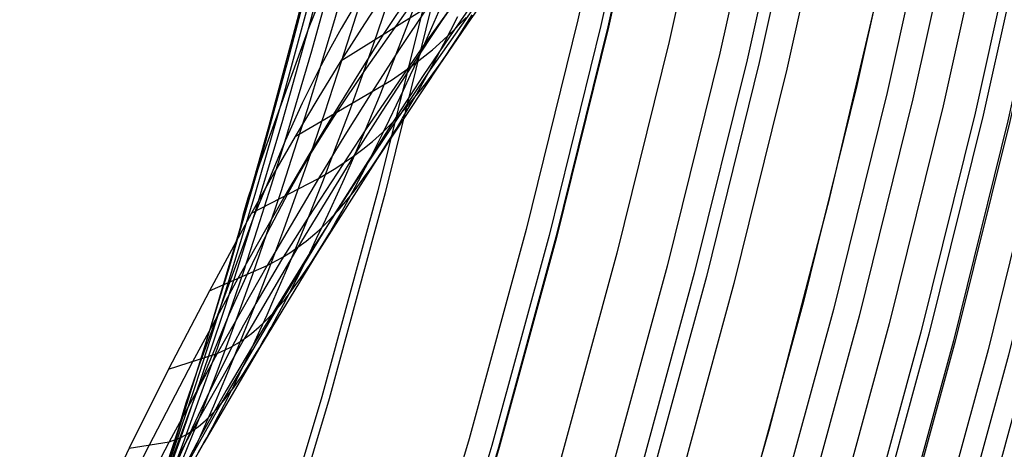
# Model space of a CAD drawing. Header units: millimetres. Extents: x -14 to 488, y -50 to 50.
# Tile 245 of 256: x 481.01 to 484.27, y -8.22 to -6.8. Entities that reach past the tile are written whole.
import ezdxf

# ---------------------------------------------------------------- set-up
doc = ezdxf.new("R2010")
doc.units = ezdxf.units.MM
doc.header["$MEASUREMENT"] = 0
doc.layers.add('Default', color=7, linetype='Continuous')

msp = doc.modelspace()

# ---------------------------------------------------------------- linework, layer by layer
at = {"layer": 'Default'}
for points in [[(481.5503, -13.3327), (481.885, -12.6152), (482.2011, -11.8892), (482.4984, -11.1554), (482.7766, -10.4141), (483.0357, -9.6659), (483.2752, -8.9113), (483.4953, -8.1507), (483.6956, -7.3846), (483.8762, -6.6137), (484.0368, -5.8383), (484.1774, -5.0591), (484.2979, -4.2765), (484.3981, -3.4911), (484.4766, -2.7198), (484.5354, -1.9468), (484.5748, -1.1725), (484.5946, -0.3975), (484.5949, 0.3778)], [(481.5503, -13.3327), (481.885, -12.6152), (482.2011, -11.8892), (482.4984, -11.1554), (482.7766, -10.4141), (483.0357, -9.6659), (483.2752, -8.9113), (483.4953, -8.1507), (483.6956, -7.3846), (483.8762, -6.6137), (484.0368, -5.8383), (484.1774, -5.0591), (484.2979, -4.2765), (484.3981, -3.4911), (484.4766, -2.7198), (484.5354, -1.9468), (484.5748, -1.1725), (484.5946, -0.3975), (484.5949, 0.3778)], [(483.1396, 0), (483.1324, -0.6489), (483.1105, -1.3034), (483.0736, -1.9629), (483.0213, -2.6271), (482.9533, -3.2954), (482.8692, -3.9673), (482.7687, -4.6424), (482.6515, -5.32), (482.5174, -5.9997), (482.3661, -6.6808), (482.1973, -7.3627), (482.011, -8.0448), (481.8069, -8.7264), (481.5849, -9.4069), (481.3449, -10.0857), (481.0868, -10.762), (480.8106, -11.4351), (480.5163, -12.1043), (480.2038, -12.769), (479.8734, -13.4284)], [(483.1648, 0), (483.1576, -0.6495), (483.1357, -1.3045), (483.0988, -1.9646), (483.0465, -2.6293), (482.9784, -3.2982), (482.8942, -3.9707), (482.7936, -4.6464), (482.6763, -5.3246), (482.5421, -6.0049), (482.3906, -6.6866), (482.2218, -7.369), (482.0353, -8.0517), (481.831, -8.7339), (481.6088, -9.4151), (481.3686, -10.0944), (481.1103, -10.7712), (480.8338, -11.4449), (480.5392, -12.1148), (480.2265, -12.78), (479.8958, -13.4399)], [(483.6475, 0), (483.6402, -0.6602), (483.6179, -1.326), (483.5804, -1.997), (483.5272, -2.6727), (483.458, -3.3526), (483.3724, -4.0362), (483.2701, -4.723), (483.1509, -5.4125), (483.0145, -6.1039), (482.8605, -6.7968), (482.6889, -7.4906), (482.4993, -8.1845), (482.2917, -8.878), (482.0658, -9.5704), (481.8216, -10.2609), (481.5591, -10.9489), (481.2781, -11.6337), (480.9786, -12.3146), (480.6607, -12.9908)], [(483.7257, 0), (483.7183, -0.6619), (483.696, -1.3295), (483.6584, -2.0023), (483.605, -2.6797), (483.5356, -3.3614), (483.4498, -4.0468), (483.3473, -4.7354), (483.2278, -5.4267), (483.091, -6.12), (482.9366, -6.8147), (482.7645, -7.5103), (482.5745, -8.206), (482.3663, -8.9013), (482.1398, -9.5955), (481.895, -10.2879), (481.6317, -10.9777), (481.35, -11.6643), (481.0498, -12.3469), (480.7311, -13.0249)], [(483.7488, 0), (483.7414, -0.6625), (483.7191, -1.3305), (483.6814, -2.0038), (483.628, -2.6818), (483.5586, -3.364), (483.4727, -4.05), (483.3701, -4.7391), (483.2505, -5.4309), (483.1136, -6.1247), (482.9591, -6.82), (482.7869, -7.5161), (482.5967, -8.2124), (482.3883, -8.9082), (482.1617, -9.6029), (481.9167, -10.2958), (481.6532, -10.9862), (481.3712, -11.6733), (481.0708, -12.3565), (480.7518, -13.035)], [(483.7515, 0), (483.7441, -0.6625), (483.7218, -1.3307), (483.6841, -2.004), (483.6307, -2.682), (483.5613, -3.3643), (483.4754, -4.0503), (483.3728, -4.7395), (483.2532, -5.4314), (483.1162, -6.1253), (482.9618, -6.8206), (482.7895, -7.5168), (482.5993, -8.2131), (482.3909, -8.909), (482.1643, -9.6038), (481.9192, -10.2968), (481.6557, -10.9872), (481.3738, -11.6744), (481.0733, -12.3576), (480.7543, -13.0362)], [(483.9579, 0), (483.9505, -0.6671), (483.928, -1.3399), (483.8901, -2.0179), (483.8363, -2.7006), (483.7664, -3.3876), (483.6799, -4.0784), (483.5766, -4.7723), (483.4561, -5.4689), (483.3183, -6.1676), (483.1627, -6.8678), (482.9893, -7.5688), (482.7977, -8.2699), (482.5879, -8.9707), (482.3597, -9.6702), (482.113, -10.368), (481.8477, -11.0632), (481.5637, -11.7551), (481.2611, -12.4431), (480.94, -13.1264)], [(484.1306, 0), (484.1231, -0.6709), (484.1005, -1.3476), (484.0624, -2.0294), (484.0083, -2.7161), (483.938, -3.4071), (483.851, -4.1018), (483.7471, -4.7997), (483.626, -5.5004), (483.4873, -6.2031), (483.3308, -6.9072), (483.1564, -7.6123), (482.9638, -8.3175), (482.7528, -9.0222), (482.5232, -9.7258), (482.2751, -10.4275), (482.0082, -11.1267), (481.7227, -11.8227), (481.4183, -12.5146), (481.0953, -13.2018)], [(484.2233, 0), (484.2158, -0.673), (484.1931, -1.3517), (484.1549, -2.0357), (484.1006, -2.7244), (484.0301, -3.4175), (483.9428, -4.1144), (483.8386, -4.8145), (483.7171, -5.5172), (483.578, -6.2221), (483.4211, -6.9284), (483.2461, -7.6356), (483.0529, -8.343), (482.8412, -9.0499), (482.611, -9.7556), (482.3621, -10.4595), (482.0944, -11.1609), (481.808, -11.8589), (481.5027, -12.553), (481.1787, -13.2423)], [(484.2648, 0), (484.2573, -0.6739), (484.2346, -1.3536), (484.1963, -2.0385), (484.142, -2.7282), (484.0713, -3.4222), (483.984, -4.12), (483.8796, -4.8211), (483.7579, -5.5248), (483.6186, -6.2306), (483.4615, -6.9379), (483.2863, -7.646), (483.0928, -8.3544), (482.8809, -9.0623), (482.6503, -9.769), (482.4011, -10.4738), (482.133, -11.1761), (481.8462, -11.8752), (481.5405, -12.5702), (481.2161, -13.2604)], [(484.3591, 0), (484.3516, -0.676), (484.3289, -1.3578), (484.2904, -2.0448), (484.2359, -2.7366), (484.1651, -3.4328), (484.0774, -4.1328), (483.9727, -4.836), (483.8507, -5.5419), (483.711, -6.25), (483.5533, -6.9595), (483.3776, -7.6698), (483.1835, -8.3803), (482.9709, -9.0904), (482.7396, -9.7993), (482.4896, -10.5064), (482.2207, -11.2109), (481.933, -11.912), (481.6264, -12.6092), (481.3009, -13.3016)], [(484.597, 0), (484.5894, -0.6813), (484.5665, -1.3684), (484.5278, -2.0608), (484.4728, -2.758), (484.4014, -3.4596), (484.3131, -4.1651), (484.2076, -4.8738), (484.0846, -5.5852), (483.9438, -6.2988), (483.7849, -7.0138), (483.6078, -7.7297), (483.4122, -8.4458), (483.1979, -9.1614), (482.9648, -9.8759), (482.7129, -10.5884), (482.4419, -11.2984), (482.1519, -12.0051), (481.8429, -12.7077), (481.5149, -13.4055)], [(484.6999, 0), (484.6923, -0.6836), (484.6693, -1.3729), (484.6304, -2.0677), (484.5753, -2.7673), (484.5037, -3.4712), (484.4151, -4.179), (484.3092, -4.8901), (484.1858, -5.604), (484.0445, -6.3199), (483.8851, -7.0373), (483.7074, -7.7556), (483.5111, -8.4741), (483.2961, -9.1921), (483.0623, -9.909), (482.8095, -10.6239), (482.5376, -11.3363), (482.2466, -12.0453), (481.9366, -12.7503), (481.6075, -13.4504)], [(484.788, 0), (484.7804, -0.6855), (484.7573, -1.3769), (484.7183, -2.0736), (484.6631, -2.7752), (484.5912, -3.4812), (484.5023, -4.191), (484.3962, -4.9041), (484.2724, -5.62), (484.1307, -6.338), (483.9709, -7.0575), (483.7926, -7.7778), (483.5958, -8.4984), (483.3802, -9.2184), (483.1457, -9.9373), (482.8921, -10.6543), (482.6195, -11.3687), (482.3277, -12.0798), (482.0168, -12.7868), (481.6867, -13.4889)], [(484.8912, 0), (484.8836, -0.6878), (484.8604, -1.3815), (484.8213, -2.0805), (484.7659, -2.7845), (484.6937, -3.4928), (484.6046, -4.205), (484.4981, -4.9205), (484.3739, -5.6388), (484.2317, -6.3591), (484.0713, -7.081), (483.8925, -7.8038), (483.695, -8.5267), (483.4787, -9.2492), (483.2434, -9.9705), (482.989, -10.6899), (482.7154, -11.4067), (482.4227, -12.1202), (482.1107, -12.8295), (481.7796, -13.534)], [(484.9996, 0), (484.992, -0.6902), (484.9687, -1.3863), (484.9295, -2.0878), (484.8738, -2.7942), (484.8015, -3.505), (484.712, -4.2197), (484.6051, -4.9377), (484.4805, -5.6585), (484.3378, -6.3814), (484.1769, -7.1058), (483.9974, -7.8311), (483.7992, -8.5566), (483.5822, -9.2816), (483.346, -10.0054), (483.0908, -10.7273), (482.8162, -11.4466), (482.5225, -12.1626), (482.2094, -12.8744), (481.8771, -13.5813)], [(485.0271, 0), (485.0195, -0.6908), (484.9962, -1.3875), (484.9569, -2.0896), (484.9012, -2.7967), (484.8288, -3.5081), (484.7393, -4.2234), (484.6323, -4.9421), (484.5075, -5.6635), (484.3648, -6.387), (484.2037, -7.1121), (484.0241, -7.838), (483.8257, -8.5642), (483.6084, -9.2898), (483.3721, -10.0143), (483.1166, -10.7368), (482.8418, -11.4568), (482.5478, -12.1733), (482.2345, -12.8858), (481.9018, -13.5933)], [(485.111, 0), (485.1033, -0.6927), (485.0799, -1.3913), (485.0406, -2.0953), (484.9847, -2.8042), (484.9121, -3.5176), (484.8223, -4.2348), (484.715, -4.9554), (484.59, -5.6788), (484.4468, -6.4042), (484.2853, -7.1313), (484.1052, -7.8591), (483.9063, -8.5872), (483.6884, -9.3148), (483.4515, -10.0412), (483.1953, -10.7657), (482.9198, -11.4876), (482.6249, -12.2061), (482.3108, -12.9205), (481.9773, -13.63)], [(485.1175, 0), (485.1098, -0.6928), (485.0865, -1.3916), (485.0471, -2.0957), (484.9913, -2.8048), (484.9186, -3.5183), (484.8288, -4.2357), (484.7215, -4.9565), (484.5964, -5.6799), (484.4532, -6.4056), (484.2917, -7.1328), (484.1115, -7.8608), (483.9126, -8.589), (483.6947, -9.3168), (483.4577, -10.0433), (483.2014, -10.768), (482.9259, -11.49), (482.631, -12.2087), (482.3167, -12.9232), (481.9831, -13.6328)], [(485.2296, 0), (485.2219, -0.6953), (485.1984, -1.3966), (485.1589, -2.1032), (485.1029, -2.8149), (485.03, -3.5309), (484.9398, -4.2509), (484.8321, -4.9742), (484.7066, -5.7003), (484.5629, -6.4286), (484.4008, -7.1584), (484.22, -7.889), (484.0203, -8.6199), (483.8016, -9.3502), (483.5638, -10.0794), (483.3066, -10.8067), (483.0301, -11.5313), (482.7341, -12.2525), (482.4187, -12.9696)], [(485.2993, 0), (485.2915, -0.6969), (485.268, -1.3997), (485.2284, -2.1079), (485.1722, -2.8211), (485.0992, -3.5388), (485.0089, -4.2604), (484.9009, -4.9853), (484.7751, -5.713), (484.6311, -6.4429), (484.4686, -7.1743), (484.2874, -7.9066), (484.0873, -8.639), (483.8681, -9.371), (483.6297, -10.1018), (483.372, -10.8307), (483.0948, -11.5569), (482.7982, -12.2797), (482.4821, -12.9984)], [(485.3675, 0), (485.3598, -0.6984), (485.3362, -1.4027), (485.2965, -2.1125), (485.2402, -2.8273), (485.167, -3.5465), (485.0765, -4.2696), (484.9683, -4.9961), (484.8422, -5.7254), (484.6979, -6.4569), (484.535, -7.1899), (484.3535, -7.9237), (484.1529, -8.6578), (483.9333, -9.3914), (483.6944, -10.1238), (483.4361, -10.8542), (483.1583, -11.582), (482.861, -12.3064), (482.5443, -13.0267)]]:
    msp.add_lwpolyline(points, dxfattribs=at)
at = {"layer": 'Default', "extrusion": (-0.018627, 0.005657, 0.999811)}
msp.add_lwpolyline([(-132.8856, 466.0886), (-132.8856, 468.1257)], dxfattribs=at)
at = {"layer": 'Default'}
for points in [[(481.4696, -8.3613, 254.438), (481.5247, -8.1927, 254.3616), (481.6323, -7.8505, 254.2176), (481.7361, -7.5028, 254.0843), (481.8357, -7.1509, 253.9607), (481.931, -6.7949, 253.8462), (482.0219, -6.4351, 253.7399), (482.1082, -6.0718, 253.6415), (482.1898, -5.7053, 253.5506), (482.2665, -5.3361, 253.4667), (482.3383, -4.9646, 253.3898), (482.4049, -4.5909, 253.3195), (482.4665, -4.2149, 253.2555), (482.523, -3.8371, 253.1978), (482.5742, -3.4576, 253.1462), (482.6202, -3.0768, 253.1005), (482.6608, -2.695, 253.0606), (482.696, -2.3121, 253.0263), (482.7259, -1.9281, 252.9976), (482.7503, -1.5434, 252.9742), (482.7694, -1.158, 252.9563), (482.783, -0.7723, 252.9435), (482.7911, -0.3862, 252.936), (482.7938, 0, 252.9335)], [(481.4982, -8.2665, 254.7545), (481.5514, -8.1051, 254.6781), (481.6037, -7.9419, 254.6047), (481.7059, -7.6107, 254.4662), (481.8044, -7.2743, 254.338), (481.8987, -6.9335, 254.2194), (481.9888, -6.5888, 254.1094), (482.0746, -6.2403, 254.0074), (482.156, -5.8884, 253.9131), (482.2328, -5.5334, 253.8259), (482.3049, -5.1757, 253.7456), (482.3721, -4.8157, 253.672), (482.4345, -4.4536, 253.6048), (482.4918, -4.0893, 253.5438), (482.5441, -3.723, 253.4888), (482.5913, -3.3551, 253.4398), (482.6333, -2.9858, 253.3965), (482.67, -2.6155, 253.3588), (482.7013, -2.244, 253.3267), (482.7273, -1.8715, 253.2999), (482.7478, -1.4981, 253.2784), (482.7628, -1.1241, 253.2621), (482.7722, -0.7497, 253.251), (482.7775, 0, 253.2445)], [(481.4887, -8.3134, 255.1513), (481.5409, -8.1612, 255.0714), (481.5924, -8.0071, 254.9948), (481.6431, -7.8512, 254.9214), (481.6931, -7.6935, 254.8509), (481.7906, -7.3735, 254.7179), (481.8842, -7.0482, 254.5948), (481.9738, -6.7186, 254.4808), (482.0591, -6.3852, 254.3753), (482.1402, -6.048, 254.2776), (482.2169, -5.7074, 254.1871), (482.2891, -5.3637, 254.1036), (482.3567, -5.0174, 254.0268), (482.4196, -4.6688, 253.9565), (482.4776, -4.3181, 253.8923), (482.5306, -3.9651, 253.8341), (482.5786, -3.6103, 253.7818)], [(481.5324, -8.2496, 255.9085), (481.557, -8.1837, 255.8645), (481.6062, -8.0496, 255.7799), (481.6551, -7.9126, 255.6994), (481.7034, -7.7732, 255.6226), (481.7511, -7.6318, 255.5491), (481.7981, -7.4885, 255.4787), (481.8443, -7.3434, 255.4112), (481.8898, -7.1967, 255.3463), (481.9781, -6.8988, 255.224), (482.0627, -6.5957, 255.1108), (482.1433, -6.2885, 255.0062), (482.2198, -5.9774, 254.9093), (482.2921, -5.6627, 254.8197), (482.3602, -5.3447, 254.7369), (482.424, -5.0238, 254.6606), (482.4835, -4.7003, 254.5904), (482.5385, -4.3745, 254.5263), (482.5888, -4.0466, 254.4679), (482.6342, -3.7166, 254.4152)], [(481.4902, -8.3299, 255.5508), (481.5412, -8.1877, 255.4667), (481.5916, -8.043, 255.3865), (481.6415, -7.8962, 255.3098), (481.6907, -7.7476, 255.2364), (481.7391, -7.5971, 255.1659), (481.7867, -7.4449, 255.0982), (481.8794, -7.1359, 254.9706), (481.9683, -6.8217, 254.8525), (482.0532, -6.5034, 254.7432), (482.1339, -6.1811, 254.6421), (482.2104, -5.8552, 254.5484), (482.2826, -5.5259, 254.4619), (482.3505, -5.1936, 254.382), (482.4138, -4.8587, 254.3085), (482.4725, -4.5216, 254.2413), (482.5264, -4.1822, 254.1801), (482.5754, -3.8408, 254.1246)], [(484.5374, -4.4398, 258.3854), (484.4049, -4.5604, 258.3667), (484.2733, -4.685, 258.3435), (484.1428, -4.8132, 258.3161), (484.0135, -4.9445, 258.2844), (483.8854, -5.0787, 258.249), (483.7585, -5.2154, 258.2099), (483.6331, -5.3542, 258.1674), (483.509, -5.4949, 258.1217), (483.3862, -5.6371, 258.0729), (483.2647, -5.7808, 258.021), (483.1447, -5.926, 257.966), (483.0266, -6.0722, 257.9074), (482.9109, -6.2191, 257.8446), (482.7978, -6.3666, 257.7775), (482.6872, -6.5149, 257.7064), (482.5791, -6.6638, 257.6317), (482.3695, -6.9634, 257.4737), (482.1669, -7.2648, 257.3075), (481.9716, -7.5678, 257.134), (481.7845, -7.8719, 256.9536), (481.6941, -8.0246, 256.8609), (481.6077, -8.1777, 256.7659), (481.5273, -8.331, 256.6682)], [(484.3535, -4.5622, 258.1037), (484.2227, -4.6863, 258.0648), (484.0931, -4.813, 258.0224), (483.9647, -4.9421, 257.9767), (483.8376, -5.0732, 257.9277), (483.7118, -5.2059, 257.8757), (483.4639, -5.4757, 257.763), (483.3419, -5.6127, 257.702), (483.222, -5.7506, 257.6373), (483.1045, -5.8891, 257.5682), (482.9897, -6.0283, 257.4946), (482.8777, -6.1681, 257.4166), (482.7683, -6.3086, 257.3347), (482.5567, -6.591, 257.1619), (482.3524, -6.8753, 256.9805), (482.1558, -7.1609, 256.7913), (481.9683, -7.4476, 256.5947), (481.8779, -7.5915, 256.4937), (481.7921, -7.7358, 256.39), (481.7517, -7.808, 256.337), (481.7131, -7.8803, 256.2832), (481.6402, -8.025, 256.1742), (481.572, -8.1697, 256.0642), (481.5077, -8.3146, 255.9537)], [(484.3139, -4.6532, 258.5832), (484.1839, -4.7768, 258.576), (484.0547, -4.9048, 258.564), (483.9267, -5.0366, 258.5474), (483.8, -5.1717, 258.5264), (483.6745, -5.3099, 258.5012), (483.5504, -5.4508, 258.4722), (483.4278, -5.594, 258.4395), (483.3066, -5.7391, 258.4035), (483.1868, -5.8859, 258.3641), (483.0685, -6.0343, 258.3217), (482.9516, -6.1843, 258.2761), (482.8365, -6.3354, 258.2269), (482.7238, -6.4872, 258.1738), (482.6135, -6.6398, 258.1167), (482.5055, -6.793, 258.0558), (482.3999, -6.947, 257.9916), (482.1947, -7.2569, 257.8551), (481.9963, -7.5687, 257.7109), (481.8045, -7.8822, 257.5598), (481.6204, -8.1969, 257.4024), (481.5311, -8.3549, 257.3215)], [(484.0839, -4.8542, 258.7864), (484.021, -4.9143, 258.7905), (483.9583, -4.9757, 258.7933), (483.8957, -5.0382, 258.7948), (483.8335, -5.1018, 258.7951), (483.7101, -5.232, 258.792), (483.5879, -5.3658, 258.7842), (483.4672, -5.5029, 258.772), (483.3478, -5.6428, 258.7557), (483.2301, -5.7852, 258.7356), (483.1138, -5.9296, 258.7118), (482.9991, -6.0758, 258.6846), (482.8859, -6.2238, 258.6542), (482.7741, -6.3734, 258.6205), (482.6641, -6.5242, 258.5835), (482.5564, -6.6758, 258.5427), (482.4509, -6.8281, 258.4982), (482.3476, -6.9812, 258.4502), (482.2464, -7.1351, 258.3992), (482.0498, -7.4449, 258.2896), (481.8595, -7.7568, 258.1726), (481.6754, -8.0705, 258.0492), (481.4983, -8.3854, 257.9201)], [(483.8491, -5.0468, 258.9921), (483.7892, -5.1037, 259.0037), (483.7296, -5.162, 259.014), (483.6702, -5.2215, 259.0229), (483.6111, -5.2822, 259.0305), (483.5524, -5.3439, 259.0367), (483.494, -5.4066, 259.0417), (483.3782, -5.5349, 259.048), (483.264, -5.6667, 259.0496), (483.1512, -5.8014, 259.0468), (483.0401, -5.9388, 259.0399), (482.9306, -6.0784, 259.0293), (482.8227, -6.2199, 259.0151), (482.7163, -6.3632, 258.9975), (482.6115, -6.5083, 258.9767), (482.5084, -6.6546, 258.9525), (482.4074, -6.8018, 258.9249), (482.3086, -6.9498, 258.8938), (482.2117, -7.0986, 258.8596), (482.1168, -7.2483, 258.8225), (481.9323, -7.5496, 258.7415), (481.7537, -7.8533, 258.6534), (481.5809, -8.1588, 258.5594), (481.4143, -8.4657, 258.4602)], [(482.2327, -6.6873, 260.0094), (482.1527, -6.8092, 260.0274), (482.0745, -6.9327, 260.0424), (481.9981, -7.0572, 260.0546), (481.9234, -7.1826, 260.0642), (481.8501, -7.309, 260.0716), (481.7782, -7.4364, 260.0769), (481.6384, -7.6936, 260.0822), (481.5034, -7.9535, 260.0816), (481.3727, -8.2156, 260.0764), (481.1228, -8.7452, 260.0568)], [(481.5449, -8.2652, 256.3595), (481.5686, -8.2068, 256.3111), (481.5924, -8.1473, 256.2642), (481.6163, -8.0866, 256.2186), (481.6402, -8.025, 256.1742), (481.6641, -7.9624, 256.131), (481.6879, -7.899, 256.089), (481.7354, -7.77, 256.008), (481.7824, -7.6382, 255.931), (481.829, -7.5041, 255.8575), (481.8749, -7.368, 255.7872), (481.9201, -7.2301, 255.7198), (481.9645, -7.0904, 255.6551), (482.0081, -6.9492, 255.593), (482.0509, -6.8064, 255.5333), (482.0928, -6.6622, 255.4759)], [(482.3042, -6.7102, 259.6852), (482.2174, -6.8421, 259.687), (482.1325, -6.975, 259.6857), (482.0495, -7.1088, 259.6816), (481.9681, -7.2435, 259.6749), (481.8883, -7.3791, 259.6659), (481.733, -7.6526, 259.642), (481.5829, -7.9287, 259.6119), (481.4376, -8.2069, 259.5767), (481.2971, -8.4865, 259.5375)], [(481.3727, -8.2156, 260.0764), (481.5052, -8.194, 259.07), (481.5415, -8.1808, 258.8151), (481.5607, -8.1711, 258.6873), (481.5809, -8.1588, 258.5594), (481.6021, -8.1434, 258.4314), (481.6248, -8.1241, 258.3035), (481.6367, -8.1128, 258.2397), (481.6491, -8.1001, 258.176), (481.662, -8.086, 258.1125), (481.6754, -8.0705, 258.0492), (481.6894, -8.0533, 257.9861), (481.704, -8.0345, 257.9234), (481.7191, -8.014, 257.8611), (481.7349, -7.9916, 257.7993), (481.7514, -7.9673, 257.7382), (481.7684, -7.941, 257.6779), (481.7861, -7.9127, 257.6184), (481.7952, -7.8977, 257.589), (481.8045, -7.8822, 257.5598), (481.814, -7.8662, 257.531), (481.8236, -7.8496, 257.5024), (481.8333, -7.8325, 257.474), (481.8433, -7.8149, 257.446), (481.8635, -7.7782, 257.3908), (481.8843, -7.7395, 257.3368), (481.9056, -7.6991, 257.2841), (481.9272, -7.6569, 257.2327), (481.9492, -7.6131, 257.1826), (481.9716, -7.5678, 257.134), (481.9941, -7.5211, 257.0867), (482.0169, -7.473, 257.0408), (482.0399, -7.4237, 256.9963), (482.063, -7.3732, 256.953), (482.0861, -7.3215, 256.9109), (482.1094, -7.2689, 256.87), (482.1326, -7.2153, 256.8302), (482.1558, -7.1609, 256.7913), (482.202, -7.0498, 256.7166), (482.2478, -6.936, 256.6454), (482.2931, -6.8197, 256.5775), (482.3378, -6.7014, 256.5126)], [(482.3378, -6.7014, 256.5126), (482.1508, -6.9677, 256.3043), (482.0609, -7.1014, 256.1972), (482.0177, -7.1684, 256.1426), (481.9762, -7.2354, 256.0872), (481.9368, -7.3025, 256.0308), (481.8992, -7.3697, 255.9736), (481.829, -7.5041, 255.8575), (481.7641, -7.6386, 255.7404), (481.7034, -7.7732, 255.6226), (481.5916, -8.043, 255.3865), (481.3899, -8.5836, 254.9174)], [(481.5856, -8.2266, 256.8197), (481.6077, -8.1777, 256.7659), (481.6301, -8.1271, 256.7138), (481.6528, -8.075, 256.6633), (481.6757, -8.0215, 256.6143), (481.6988, -7.9667, 256.5668), (481.722, -7.9105, 256.5207), (481.7453, -7.8533, 256.4759), (481.7687, -7.795, 256.4324), (481.7921, -7.7358, 256.39), (481.8387, -7.6148, 256.3086), (481.885, -7.4909, 256.2312), (481.9309, -7.3643, 256.1575), (481.9762, -7.2354, 256.0872), (482.0209, -7.1047, 256.0198), (482.0649, -6.9721, 255.9553), (482.108, -6.8379, 255.8933), (482.1504, -6.7021, 255.8338)], [(481.6027, -8.2279, 257.4643), (481.6114, -8.2127, 257.4332), (481.6204, -8.1969, 257.4024), (481.6296, -8.1805, 257.3719), (481.6389, -8.1635, 257.3417), (481.6484, -8.1459, 257.3118), (481.6581, -8.1278, 257.2822), (481.6679, -8.1091, 257.253), (481.6779, -8.09, 257.224), (481.6983, -8.05, 257.1671), (481.7192, -8.0082, 257.1115), (481.7406, -7.9645, 257.0574), (481.7624, -7.919, 257.0047), (481.7845, -7.8719, 256.9536), (481.807, -7.8233, 256.9039), (481.8296, -7.7732, 256.8558), (481.8525, -7.7218, 256.8091), (481.8755, -7.6691, 256.7637), (481.8986, -7.6152, 256.7197), (481.9218, -7.5603, 256.6769), (481.945, -7.5044, 256.6352), (481.9683, -7.4476, 256.5947), (482.0145, -7.3316, 256.5167), (482.0604, -7.2127, 256.4426), (482.1059, -7.0913, 256.3719), (482.1508, -6.9677, 256.3043), (482.195, -6.8422, 256.2396), (482.2384, -6.715, 256.1776)], [(482.0139, -6.7087, 254.9817), (481.9683, -6.8217, 254.8525), (481.8044, -7.2743, 254.338), (481.7665, -7.3875, 254.2107), (481.7499, -7.4448, 254.1473), (481.7426, -7.4737, 254.1158), (481.7361, -7.5028, 254.0843)], [(482.0745, -6.9327, 260.0424), (482.4342, -6.7069, 259.1375)], [(482.3613, -6.7542, 259.3218), (482.2681, -6.8947, 259.3073), (482.177, -7.0361, 259.2897), (482.0876, -7.1785, 259.2692), (482, -7.3216, 259.2462), (481.8296, -7.6101, 259.1938), (481.6648, -7.9011, 259.1347), (481.5052, -8.194, 259.07), (481.3512, -8.4884, 259.0008)], [(481.5034, -7.9535, 260.0816), (481.6648, -7.9011, 259.1347), (481.7079, -7.8812, 258.8944), (481.7304, -7.8684, 258.774), (481.7537, -7.8533, 258.6534), (481.778, -7.8353, 258.5328), (481.8036, -7.8137, 258.4123), (481.8169, -7.8014, 258.3522), (481.8306, -7.7878, 258.2922), (481.8448, -7.773, 258.2323), (481.8595, -7.7568, 258.1726), (481.8747, -7.7392, 258.1132), (481.8904, -7.72, 258.054), (481.9066, -7.6992, 257.9953), (481.9234, -7.6767, 257.937), (481.9407, -7.6525, 257.8793), (481.9586, -7.6265, 257.8224), (481.9772, -7.5986, 257.7662), (481.9963, -7.5687, 257.7109), (482.016, -7.5369, 257.6566), (482.0363, -7.5031, 257.6033), (482.057, -7.4675, 257.5511), (482.0783, -7.4301, 257.5), (482.1, -7.3911, 257.45), (482.122, -7.3505, 257.4013), (482.1443, -7.3084, 257.3537), (482.1669, -7.2648, 257.3075), (482.1898, -7.22, 257.2625), (482.2128, -7.1739, 257.2188), (482.2359, -7.1266, 257.1764), (482.2591, -7.0783, 257.1351), (482.2825, -7.0289, 257.0949), (482.3058, -6.9785, 257.0558), (482.3291, -6.9273, 257.0177), (482.3524, -6.8753, 256.9805), (482.3987, -6.7691, 256.9089)], [(482.1119, -6.7638, 255.7748), (482.0755, -6.8256, 255.7148), (482.041, -6.8874, 255.6541), (482.0081, -6.9492, 255.593), (481.9466, -7.0729, 255.47), (481.8898, -7.1967, 255.3463), (481.7867, -7.4449, 255.0982), (481.6037, -7.9419, 254.6047), (481.5609, -8.0663, 254.4827), (481.5416, -8.1291, 254.422), (481.5247, -8.1927, 254.3616)], [(481.6384, -7.6936, 260.0822), (481.8296, -7.6101, 259.1938), (481.8798, -7.5835, 258.968), (481.9057, -7.5676, 258.8548), (481.9323, -7.5496, 258.7415), (481.9598, -7.529, 258.6281), (481.9884, -7.5052, 258.5149), (482.0032, -7.4918, 258.4584), (482.0183, -7.4773, 258.402), (482.0339, -7.4617, 258.3457), (482.0498, -7.4449, 258.2896), (482.0662, -7.4267, 258.2337), (482.0831, -7.4071, 258.1781), (482.1005, -7.3861, 258.1228), (482.1183, -7.3635, 258.068), (482.1366, -7.3394, 258.0138), (482.1555, -7.3136, 257.9601), (482.1748, -7.2861, 257.9072), (482.1947, -7.2569, 257.8551), (482.2152, -7.2258, 257.8039), (482.2361, -7.193, 257.7536), (482.2575, -7.1584, 257.7043), (482.2792, -7.1223, 257.656), (482.3014, -7.0847, 257.6088), (482.3238, -7.0456, 257.5626), (482.3465, -7.0051, 257.5175), (482.3695, -6.9634, 257.4737), (482.3926, -6.9204, 257.431), (482.4159, -6.8763, 257.3894), (482.4393, -6.8311, 257.349), (482.4627, -6.7848, 257.3096)], [(481.7782, -7.4364, 260.0769), (482, -7.3216, 259.2462), (482.0574, -7.2882, 259.0347), (482.1168, -7.2483, 258.8225), (482.1476, -7.225, 258.7163), (482.1793, -7.1988, 258.6102), (482.2122, -7.1691, 258.5044), (482.2291, -7.1527, 258.4517), (482.2464, -7.1351, 258.3992), (482.2641, -7.1164, 258.3468), (482.2822, -7.0964, 258.2946), (482.3008, -7.0752, 258.2428), (482.3197, -7.0525, 258.1914), (482.3391, -7.0284, 258.1405), (482.3589, -7.0028, 258.0902), (482.3791, -6.9757, 258.0405), (482.3999, -6.947, 257.9916), (482.4211, -6.9167, 257.9434), (482.4427, -6.8848, 257.8961), (482.4647, -6.8514, 257.8496), (482.487, -6.8165, 257.8041), (482.5097, -6.7802, 257.7595)], [(481.9234, -7.1826, 260.0642), (482.2419, -6.9958, 259.0921), (482.3086, -6.9498, 258.8938), (482.3428, -6.9238, 258.7946), (482.3778, -6.8953, 258.6954), (482.4137, -6.8635, 258.5966), (482.4322, -6.8463, 258.5473), (482.4509, -6.8281, 258.4982), (482.47, -6.8088, 258.4492), (482.4894, -6.7884, 258.4005)]]:
    msp.add_polyline3d(points, dxfattribs=at)

doc.saveas('drawing.dxf')
